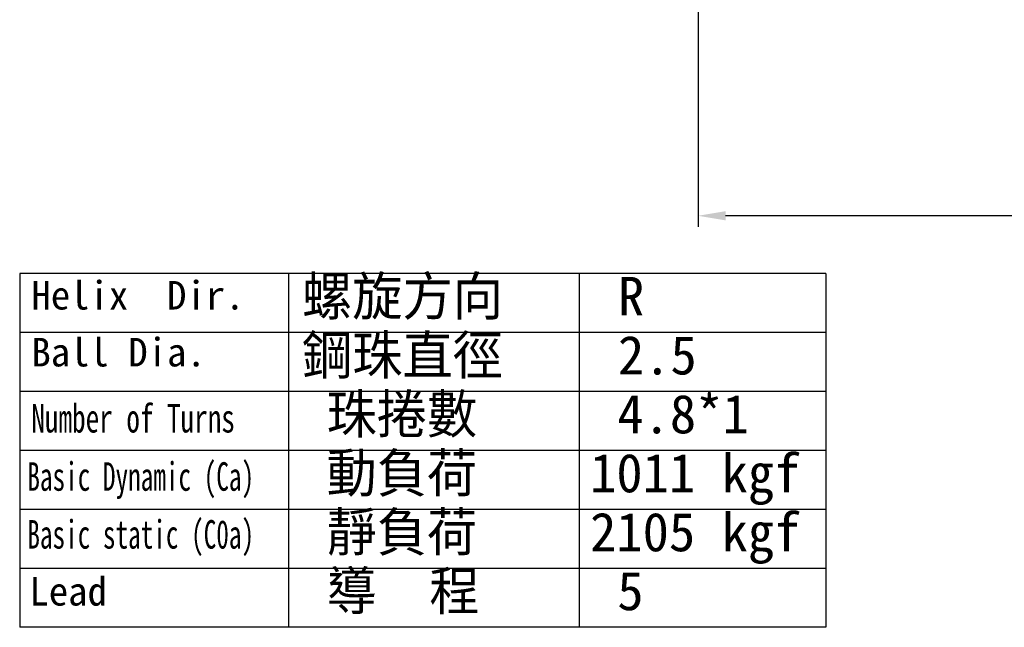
# Model space of a CAD drawing. Header units: millimetres. Extents: x -136 to 162, y 117 to 188.
# Tile 1 of 48: x -125 to -80, y 117 to 145. Entities that reach past the tile are written whole.
import ezdxf

# ---------------------------------------------------------------- set-up
doc = ezdxf.new("R2010")
doc.units = ezdxf.units.MM
doc.header["$LTSCALE"] = 0.1
doc.layers.get('DEFPOINTS').update_dxf_attribs({"linetype": 'CONTINUOUS'})
doc.layers.add('DIM', color=4, linetype='CONTINUOUS')
doc.styles.add('DIM-7', font='SIMPLEX.shx', dxfattribs={"width": 0.7, "bigfont": 'chineset.shx'})
doc.styles.add('T', font='txt')
doc.dimstyles.new('CNS', dxfattribs={"dimtxt": 3.5, "dimasz": 2.5, "dimexe": 1, "dimexo": 1.5, "dimgap": 0.09, "dimtad": 0, "dimdsep": 46, "dimtxsty": 'DIM-7', "dimcen": 0.09, "dimclrd": 1, "dimclre": 1, "dimclrt": 4, "dimadec": 0, "dimazin": 0, "dimtfac": 1, "dimtix": 1, "dimtmove": 2, "dimatfit": 3, "dimfxl": 0, "dimtvp": 0.971429, "dimtolj": 1, "dimarcsym": 0})

# ---------------------------------------------------------------- blocks, each defined once
blk = doc.blocks.new('*D16')
at = {"layer": 'DEFPOINTS', "color": 0, "transparency": 16777216}
for p in [(-93.801, 149.558), (-53.801, 149.558), (-93.801, 135.969)]:
    blk.add_point(p, dxfattribs=at)
at = {"layer": 'DIM', "color": 4, "lineweight": -2, "transparency": 16777216}
for p, q in [((-93.801, 148.808), (-93.801, 135.469)), ((-53.801, 148.808), (-53.801, 135.469)), ((-55.051, 135.969), (-92.551, 135.969))]:
    blk.add_line(p, q, dxfattribs=at)
at = {"layer": 'DIM', "color": 4, "transparency": 16777216}
for points in [[(-92.551, 136.177), (-92.551, 135.76), (-93.801, 135.969)], [(-55.051, 136.177), (-55.051, 135.76), (-53.801, 135.969)]]:
    blk.add_solid(points, dxfattribs=at)
at = {"layer": 'DIM', "color": 4, "transparency": 16777216, "insert": (-73.801, 137.244), "char_height": 1.75, "attachment_point": 5, "style": 'DIM-7'}
blk.add_mtext('\\A1;40', dxfattribs=at)

msp = doc.modelspace()

# ---------------------------------------------------------------- linework, layer by layer
at = {"layer": 'DIM', "color": 7}
for p, q in [((-88.017, 133.349), (-124.521, 133.349)), ((-124.521, 133.349), (-124.521, 117.336)), ((-112.353, 133.349), (-112.353, 117.336)), ((-99.185, 133.349), (-99.185, 117.336)), ((-88.017, 133.349), (-88.017, 117.336)), ((-88.017, 130.68), (-124.521, 130.68)), ((-88.017, 128.011), (-124.521, 128.011)), ((-88.017, 125.342), (-124.521, 125.342)), ((-88.017, 122.673), (-124.521, 122.673)), ((-88.017, 120.005), (-124.521, 120.005)), ((-88.017, 117.336), (-124.521, 117.336))]:
    msp.add_line(p, q, dxfattribs=at)

# ---------------------------------------------------------------- texts
at = {"layer": 'DIM', "color": 7, "style": 'T'}
for s, height, p in [('螺旋方向', 1.75, (-111.735, 131.454)), ('Helix  Dir.', 1.29024, (-123.991, 131.725)), ('R', 1.75, (-97.429, 131.454)), ('鋼珠直徑', 1.75, (-111.735, 128.785)), ('Ball Dia.', 1.2902, (-123.991, 129.148)), ('2.5', 1.75, (-97.429, 128.785)), ('珠捲數', 1.75, (-110.624, 126.117)), ('4.8*1', 1.75, (-97.456, 126.117)), ('動負荷', 1.75, (-110.624, 123.448)), ('1011 kgf', 1.75, (-98.69, 123.448)), ('靜負荷', 1.75, (-110.624, 120.779)), ('2105 kgf', 1.75, (-98.69, 120.779)), ('導  程', 1.75, (-110.624, 118.11)), ('Lead', 1.2902, (-124.083, 118.321)), ('5', 1.75, (-97.456, 118.11))]:
    msp.add_text(s, height=height, dxfattribs=at).set_placement(p)
for s, width, p in [('Number of Turns', 0.7, (-123.991, 126.156)), ('Basic Dynamic (Ca)', 0.65, (-124.175, 123.519)), ('Basic static (C0a)', 0.65, (-124.175, 120.899))]:
    msp.add_text(s, height=1.29024, dxfattribs=dict(at, width=width)).set_placement(p)

# ---------------------------------------------------------------- dimensions: what is measured, and where the dimension line sits
at = {"layer": 'DIM', "color": 7}
dim = msp.add_linear_dim(base=(-93.801, 135.969), p1=(-53.801, 149.558), p2=(-93.801, 149.558), dimstyle='CNS', override={"dimscale": 0.5, "dimgap": 0.8, "dimtad": 1, "dimtih": 1, "dimtoh": 1, "dimclrd": 4, "dimclre": 4, "dimadec": 2, "dimazin": 2, "dimtm": 1e-09, "dimtfac": 0.6, "dimtix": 0, "dimtmove": 1, "dimatfit": 0}, dxfattribs=at)
dim.commit()
dim.dimension.update_dxf_attribs({"geometry": '*D16', "text_midpoint": (-73.801, 137.244)})

doc.saveas('drawing.dxf')
